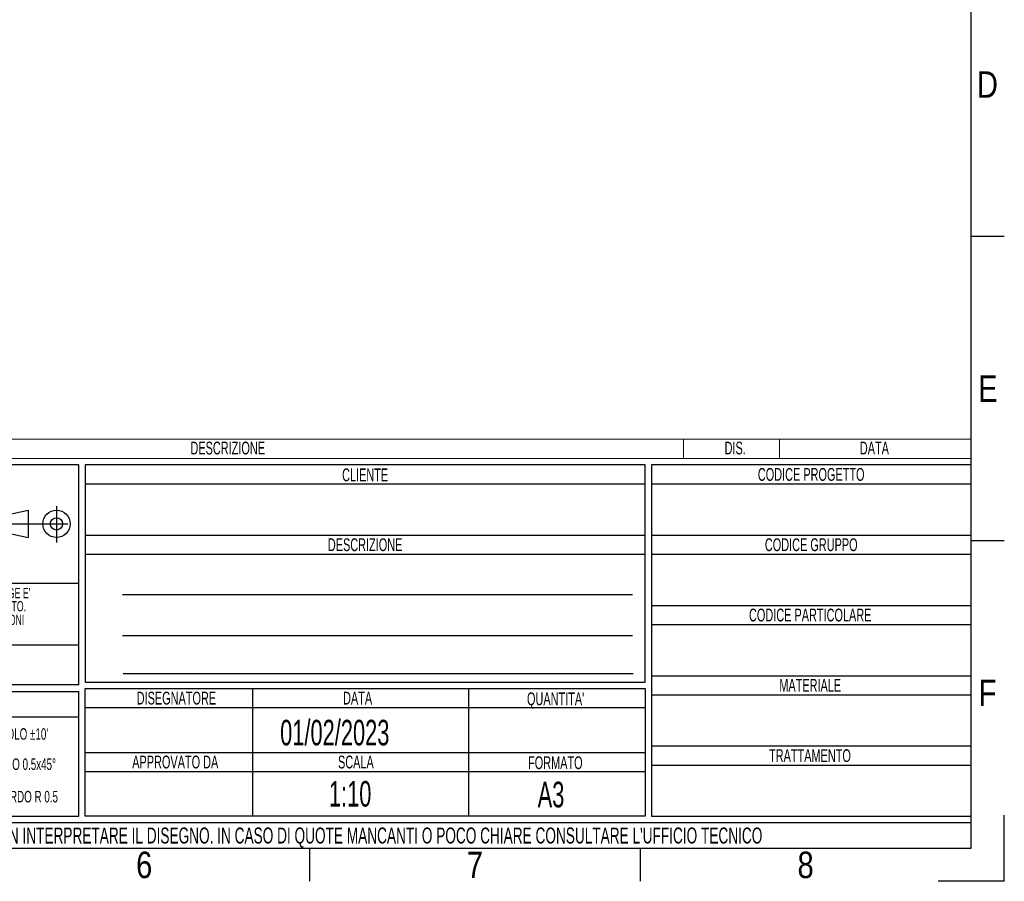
# Model space of a CAD drawing. Header units: millimetres. Extents: x 0 to 420, y 0 to 297.
# Tile 24 of 31: x 266 to 420, y 0 to 135. Entities that reach past the tile are written whole.
import ezdxf
from ezdxf.enums import TextEntityAlignment as Align

# ---------------------------------------------------------------- set-up
doc = ezdxf.new("R2010")
doc.units = ezdxf.units.MM
doc.linetypes.add('CENTERX2', pattern=[20.32, 12.7, -2.54, 2.54, -2.54])
doc.layers.add('CARTIGLIO', color=140, linetype='Continuous')
doc.styles.add('SLDTEXTSTYLE0', font='TXT', dxfattribs={"width": 0.638298})
doc.styles.add('SLDTEXTSTYLE1', font='TXT', dxfattribs={"width": 0.675})
doc.styles.add('SLDTEXTSTYLE2', font='TXT', dxfattribs={"width": 0.821468})

# ---------------------------------------------------------------- blocks, each defined once
blk = doc.blocks.new('SW_NOTE_0')
at = {"layer": 'CARTIGLIO', "color": 0, "insert": (7.53, 2.58), "char_height": 2, "attachment_point": 2, "style": 'SLDTEXTSTYLE0'}
blk.add_mtext('TRATTAMENTO', dxfattribs=at)
blk = doc.blocks.new('SW_NOTE_0_1')
at = {"layer": 'CARTIGLIO', "color": 0, "insert": (85.41, 3.22), "char_height": 2.5, "attachment_point": 2, "style": 'SLDTEXTSTYLE0'}
blk.add_mtext("ATTENZIONE: NON INTERPRETARE IL DISEGNO. IN CASO DI QUOTE MANCANTI O POCO CHIARE CONSULTARE L'UFFICIO TECNICO", dxfattribs=at)
blk = doc.blocks.new('SW_NOTE_0_2')
at = {"layer": 'CARTIGLIO', "color": 0, "insert": (3.51, 2.58), "char_height": 2, "attachment_point": 2, "style": 'SLDTEXTSTYLE0'}
blk.add_mtext('SCALA', dxfattribs=at)
blk = doc.blocks.new('SW_NOTE_0_3')
at = {"layer": 'CARTIGLIO', "color": 0, "insert": (8.67, 2.58), "char_height": 2, "attachment_point": 2, "style": 'SLDTEXTSTYLE0'}
blk.add_mtext('APPROVATO DA', dxfattribs=at)
blk = doc.blocks.new('SW_NOTE_0_4')
at = {"layer": 'CARTIGLIO', "color": 0, "insert": (5.4, 2.58), "char_height": 2, "attachment_point": 2, "style": 'SLDTEXTSTYLE0'}
blk.add_mtext('FORMATO', dxfattribs=at)
blk = doc.blocks.new('SW_NOTE_0_5')
at = {"layer": 'CARTIGLIO', "color": 0, "insert": (7.61, 2.58), "char_height": 2, "attachment_point": 2, "style": 'SLDTEXTSTYLE0'}
blk.add_mtext('DISEGNATORE', dxfattribs=at)
blk = doc.blocks.new('SW_NOTE_0_6')
at = {"layer": 'CARTIGLIO', "color": 0, "insert": (2.85, 2.58), "char_height": 2, "attachment_point": 2, "style": 'SLDTEXTSTYLE0'}
blk.add_mtext('DATA', dxfattribs=at)
blk = doc.blocks.new('SW_NOTE_0_7')
at = {"layer": 'CARTIGLIO', "color": 0, "insert": (5.56, 2.58), "char_height": 2, "attachment_point": 2, "style": 'SLDTEXTSTYLE0'}
blk.add_mtext("QUANTITA'", dxfattribs=at)
blk = doc.blocks.new('SW_NOTE_0_8')
at = {"layer": 'CARTIGLIO', "color": 0, "insert": (7.1, 2.58), "char_height": 2, "attachment_point": 2, "style": 'SLDTEXTSTYLE0'}
blk.add_mtext('DESCRIZIONE', dxfattribs=at)
blk = doc.blocks.new('SW_NOTE_0_9')
at = {"layer": 'CARTIGLIO', "color": 0, "insert": (4.23, 2.58), "char_height": 2, "attachment_point": 2, "style": 'SLDTEXTSTYLE0'}
blk.add_mtext('CLIENTE', dxfattribs=at)
blk = doc.blocks.new('SW_NOTE_0_10')
at = {"layer": 'CARTIGLIO', "color": 0, "insert": (5.69, 2.58), "char_height": 2, "attachment_point": 2, "style": 'SLDTEXTSTYLE0'}
blk.add_mtext('MATERIALE', dxfattribs=at)
blk = doc.blocks.new('SW_NOTE_0_11')
at = {"layer": 'CARTIGLIO', "color": 0, "insert": (12.15, 2.58), "char_height": 2, "attachment_point": 2, "style": 'SLDTEXTSTYLE0'}
blk.add_mtext('CODICE PARTICOLARE', dxfattribs=at)
blk = doc.blocks.new('SW_NOTE_0_12')
at = {"layer": 'CARTIGLIO', "color": 0, "insert": (9.55, 2.58), "char_height": 2, "attachment_point": 2, "style": 'SLDTEXTSTYLE0'}
blk.add_mtext('CODICE GRUPPO', dxfattribs=at)
blk = doc.blocks.new('SW_NOTE_0_13')
at = {"layer": 'CARTIGLIO', "color": 0, "insert": (10.69, 2.58), "char_height": 2, "attachment_point": 2, "style": 'SLDTEXTSTYLE0'}
blk.add_mtext('CODICE PROGETTO', dxfattribs=at)
blk = doc.blocks.new('SW_NOTE_0_14')
at = {"layer": 'CARTIGLIO', "color": 0, "insert": (6.68, 2.32), "char_height": 1.8, "attachment_point": 2, "style": 'SLDTEXTSTYLE0'}
blk.add_mtext("ANGOLO ±10'", dxfattribs=at)
blk = doc.blocks.new('SW_NOTE_0_15')
at = {"layer": 'CARTIGLIO', "color": 0, "insert": (23.94, 3.87), "char_height": 3, "attachment_point": 2, "style": 'SLDTEXTSTYLE0'}
blk.add_mtext('TOLLERANZE DI LAVORAZIONE', dxfattribs=at)
blk = doc.blocks.new('SW_NOTE_0_16')
at = {"layer": 'CARTIGLIO', "color": 0, "insert": (21.07, 5.8), "char_height": 4.5, "attachment_point": 2, "style": 'SLDTEXTSTYLE1'}
blk.add_mtext('CONFIDENZIALE', dxfattribs=at)
blk = doc.blocks.new('SW_NOTE_0_17')
at = {"layer": 'CARTIGLIO', "color": 0, "insert": (28.04, 2.06), "char_height": 1.6, "attachment_point": 2, "style": 'SLDTEXTSTYLE0'}
blk.add_mtext('DISEGNO ESEGUITO CON CAD NON SONO AMMESSE VARIAZIONI', dxfattribs=at)
blk = doc.blocks.new('SW_NOTE_0_18')
at = {"layer": 'CARTIGLIO', "color": 0, "insert": (27.34, 2.06), "char_height": 1.6, "attachment_point": 2, "style": 'SLDTEXTSTYLE0'}
blk.add_mtext('VIETATO RIPRODURRE O COMUNICARNE A TERZI IL CONTENUTO.', dxfattribs=at)
blk = doc.blocks.new('SW_NOTE_0_19')
at = {"layer": 'CARTIGLIO', "color": 0, "insert": (7.59, 2.32), "char_height": 1.8, "attachment_point": 2, "style": 'SLDTEXTSTYLE0'}
blk.add_mtext('SMUSSO 0.5x45°', dxfattribs=at)
blk = doc.blocks.new('SW_NOTE_0_21')
at = {"layer": 'CARTIGLIO', "color": 0, "char_height": 1.6, "attachment_point": 2, "style": 'SLDTEXTSTYLE0'}
for s, insert in [("DISEGNO DI PROPRIETA'", (10.28, 2.06)), ('ALUSIC srl', (25.45, 2.06)), (". A TERMINI DI LEGGE E'", (39.41, 2.06))]:
    blk.add_mtext(s, dxfattribs=dict(at, insert=insert))
blk = doc.blocks.new('SW_NOTE_0_22')
at = {"layer": 'CARTIGLIO', "color": 0, "insert": (8.57, 2.32), "char_height": 1.8, "attachment_point": 2, "style": 'SLDTEXTSTYLE0'}
blk.add_mtext('RACCORDO R 0.5', dxfattribs=at)
blk = doc.blocks.new('SW_NOTE_0_28')
at = {"layer": 'CARTIGLIO', "color": 0, "insert": (2.85, 2.58), "char_height": 2, "attachment_point": 2, "style": 'SLDTEXTSTYLE0'}
blk.add_mtext('DATA', dxfattribs=at)
blk = doc.blocks.new('SW_NOTE_0_29')
at = {"layer": 'CARTIGLIO', "color": 0, "insert": (7.1, 2.58), "char_height": 2, "attachment_point": 2, "style": 'SLDTEXTSTYLE0'}
blk.add_mtext('DESCRIZIONE', dxfattribs=at)
blk = doc.blocks.new('SW_NOTE_0_30')
at = {"layer": 'CARTIGLIO', "color": 0, "insert": (1.97, 2.58), "char_height": 2, "attachment_point": 2, "style": 'SLDTEXTSTYLE0'}
blk.add_mtext('DIS.', dxfattribs=at)
blk = doc.blocks.new('Cartiglio ALUSIC')
at = {"color": 161, "linetype": 'Continuous', "lineweight": 18}
for p, q in [((113.97, 154), (313.62, 154)), ((268.62, 154), (268.62, 151)), ((283.62, 154), (283.62, 151)), ((313.62, 151), (313.62, 154)), ((113.97, 151), (313.62, 151))]:
    blk.add_line(p, q, dxfattribs=at)
at = {"layer": 'CARTIGLIO'}
for p, q in [((173.97, 150), (113.97, 150)), ((173.97, 115.55), (173.97, 150)), ((262.62, 150), (174.97, 150)), ((174.97, 150), (174.97, 116)), ((262.62, 116), (262.62, 150)), ((313.62, 150), (263.62, 150)), ((263.62, 150), (263.62, 95)), ((313.62, 95), (313.62, 150)), ((174.97, 147), (262.62, 147)), ((263.62, 147), (313.62, 147)), ((160.56, 141.71), (166.06, 142.89)), ((166.06, 142.89), (166.06, 138.61)), ((160.56, 139.79), (166.06, 138.61)), ((174.97, 139), (262.62, 139)), ((263.62, 139), (313.62, 139)), ((174.97, 136), (262.62, 136)), ((263.62, 136), (313.62, 136)), ((113.97, 131.5), (173.97, 131.5)), ((260.62, 129.67), (180.8, 129.67)), ((263.62, 128), (313.62, 128)), ((263.62, 125), (313.62, 125)), ((180.8, 123.31), (260.62, 123.31)), ((173.97, 121.76), (113.97, 121.76)), ((180.92, 117.32), (260.74, 117.32)), ((173.97, 115.55), (113.97, 115.55)), ((174.97, 116), (262.62, 116)), ((263.62, 117), (313.62, 117)), ((113.97, 114.55), (173.97, 114.55)), ((173.97, 95), (173.97, 114.55)), ((174.97, 115), (262.62, 115)), ((174.97, 95), (174.97, 115)), ((201.14, 115), (201.14, 95)), ((234.97, 115), (234.97, 95)), ((262.62, 115), (262.62, 95)), ((263.62, 114), (313.62, 114)), ((174.97, 112), (262.62, 112)), ((173.96, 110.49), (113.96, 110.49)), ((174.97, 105), (262.62, 105)), ((263.62, 106), (313.62, 106)), ((174.97, 102), (262.62, 102)), ((263.62, 103), (313.62, 103)), ((113.97, 95), (173.97, 95)), ((313.62, 94), (113.97, 94)), ((262.62, 95), (174.97, 95)), ((263.62, 95), (313.62, 95)), ((313.62, 90), (313.62, 94)), ((113.97, 90), (313.62, 90))]:
    blk.add_line(p, q, dxfattribs=at)
at = {"layer": 'CARTIGLIO', "linetype": 'CENTERX2'}
for p, q in [((170.49, 143.5), (170.49, 137.84)), ((159.56, 140.75), (173.38, 140.75))]:
    blk.add_line(p, q, dxfattribs=at)
at = {"layer": 'CARTIGLIO', "linetype": 'Continuous'}
blk.add_line((113.97, 90), (313.62, 90), dxfattribs=at)
at = {"layer": 'CARTIGLIO'}
for radius in [2.14, 0.957]:
    blk.add_circle((170.49, 140.75), radius, dxfattribs=at)
at = {"layer": 'CARTIGLIO', "color": 140}
for name, p in [('SW_NOTE_0_29', (190.19, 151.04)), ('SW_NOTE_0_30', (274.72, 151.04)), ('SW_NOTE_0_28', (295.62, 151.04)), ('SW_NOTE_0_9', (214.56, 146.84)), ('SW_NOTE_0_13', (277.89, 146.91)), ('SW_NOTE_0_8', (211.69, 135.91)), ('SW_NOTE_0_12', (279.04, 135.91)), ('SW_NOTE_0_21', (118.97, 128.66)), ('SW_NOTE_0_18', (116.35, 126.61)), ('SW_NOTE_0_17', (115.64, 124.47)), ('SW_NOTE_0_11', (276.28, 124.91)), ('SW_NOTE_0_16', (122.24, 115.47)), ('SW_NOTE_0_10', (282.74, 113.91)), ('SW_NOTE_0_15', (119.54, 110.32)), ('SW_NOTE_0_5', (181.65, 111.91)), ('SW_NOTE_0_6', (214.76, 111.91)), ('SW_NOTE_0_7', (243.03, 111.8)), ('SW_NOTE_0_14', (157.6, 106.46)), ('SW_NOTE_0', (280.86, 102.91)), ('SW_NOTE_0_19', (156.67, 101.73)), ('SW_NOTE_0_3', (180.41, 101.91)), ('SW_NOTE_0_2', (213.83, 101.91)), ('SW_NOTE_0_4', (243.15, 101.8)), ('SW_NOTE_0_22', (155.63, 96.65)), ('SW_NOTE_0_1', (127.63, 90.02))]:
    blk.add_blockref(name, p, dxfattribs=at)
at = {"layer": 'CARTIGLIO', "color": 140, "style": 'SLDTEXTSTYLE0', "width": 0.638298}
for tag, p in [('AUTOATTR8', (219.24, 110)), ('AUTOATTR9', (218.12, 100.42)), ('AUTOATTR0', (249.03, 100.31))]:
    blk.add_attdef(tag, text='', height=4, dxfattribs=at).set_placement(p, align=Align.TOP_CENTER)
at = {"layer": 'CARTIGLIO', "color": 140}
for tag in ['AUTOATTR13', 'AUTOATTR12', 'AUTOATTR11', 'AUTOATTR10', 'AUTOATTR7', 'AUTOATTR6', 'AUTOATTR5', 'AUTOATTR4', 'AUTOATTR3', 'AUTOATTR2', 'AUTOATTR1']:
    blk.add_attdef(tag, (0, 0), '', height=4, dxfattribs=at)

msp = doc.modelspace()

# ---------------------------------------------------------------- linework, layer by layer
at = {"layer": 'CARTIGLIO', "linetype": 'Continuous'}
for p, q in [((414.8274, 5.171), (414.8274, 291.8226)), ((420.0016, 100.894), (414.8274, 100.894)), ((420.0016, 53.2912), (414.8274, 53.2912)), ((420.0016, -0.0032), (420.0016, 10.3452)), ((5.1801, 5.171), (414.8274, 5.171)), ((215.1758, 5.171), (414.8274, 5.171)), ((311.3431, -0.0032), (311.3431, 5.171)), ((363.0852, -0.0032), (363.0852, 5.171)), ((420.0016, -0.0032), (409.6532, -0.0032))]:
    msp.add_line(p, q, dxfattribs=at)
at = {"layer": 'CARTIGLIO'}
msp.add_line((215.1774, 5.171), (414.8274, 5.171), dxfattribs=at)

# ---------------------------------------------------------------- block references
at = {"color": 7, "linetype": 'Continuous'}
ref = msp.add_blockref('Cartiglio ALUSIC', (101.2063, -84.828), dxfattribs=at)
ref.add_attrib('AUTOATTR9', '1:10', dxfattribs={"layer": 'CARTIGLIO', "color": 140, "height": 4, "style": 'SLDTEXTSTYLE0', "width": 0.638298}).set_placement((314.3285, 10.486), align=Align.BOTTOM_LEFT)
ref.add_attrib('AUTOATTR8', '01/02/2023', dxfattribs={"layer": 'CARTIGLIO', "color": 140, "height": 4, "style": 'SLDTEXTSTYLE0', "width": 0.638298}).set_placement((306.7007, 20.0651), align=Align.BOTTOM_LEFT)
ref.add_attrib('AUTOATTR0', 'A3', dxfattribs={"layer": 'CARTIGLIO', "color": 140, "height": 4, "style": 'SLDTEXTSTYLE0', "width": 0.638298}).set_placement((346.9888, 10.3744), align=Align.BOTTOM_LEFT)

# ---------------------------------------------------------------- texts
at = {"layer": 'CARTIGLIO', "char_height": 4.1394, "attachment_point": 2, "style": 'SLDTEXTSTYLE2'}
for s, insert in [('D', (417.3655, 126.7486)), ('E', (417.4255, 79.1458)), ('F', (417.3682, 31.543)), ('6', (285.4283, 4.6371)), ('7', (337.1705, 4.6371)), ('8', (388.9127, 4.6371))]:
    msp.add_mtext(s, dxfattribs=dict(at, insert=insert))

doc.saveas('drawing.dxf')
